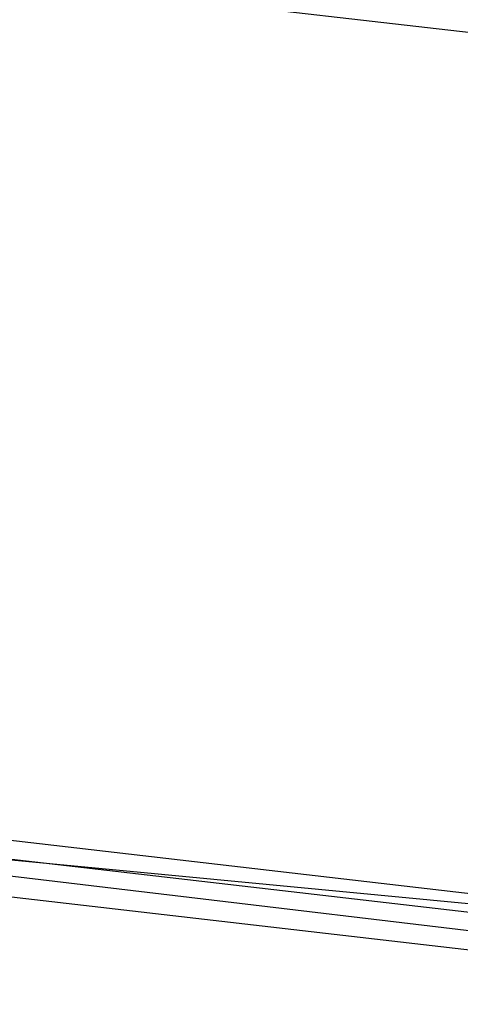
# Model space of a CAD drawing. Header units: feet. Extents: x -79 to 198, y -22 to 181.
# Tile 105 of 256: x 55.559 to 55.871, y 16.314 to 17.01. Entities that reach past the tile are written whole.
import ezdxf

# ---------------------------------------------------------------- set-up
doc = ezdxf.new("R2010")
doc.units = ezdxf.units.FT
doc.layers.add('A-LINEA', color=7, linetype='CONTINUOUS')

msp = doc.modelspace()

# ---------------------------------------------------------------- linework, layer by layer
at = {"layer": 'A-LINEA'}
msp.add_line((55.96, 16.9911), (52.2667, 17.4178), dxfattribs=at)
msp.add_line((55.96, 16.9911), (52.2667, 17.4178), dxfattribs=at)
for points in [[(26.7067, 23.3511), (28.04, 21.6178), (31.0267, 20.8311), (34.0133, 20.0978), (37.0133, 19.4044), (40.0267, 18.7778), (43.0533, 18.2044), (46.0933, 17.6844), (49.1467, 17.2178), (52.2, 16.8044), (55.2533, 16.4444), (58.32, 16.1511), (60.4, 16.0178), (62.48, 15.9511), (64.5467, 15.9244), (66.6267, 15.9511), (68.7067, 16.0178), (70.7867, 16.1511), (72.8533, 16.3244), (74.92, 16.5511), (76.9867, 16.8178), (79.04, 17.1511), (81.08, 17.5244), (83.12, 17.9378)], [(26.7067, 23.3511), (28.04, 21.6178), (31.0267, 20.8311), (34.0133, 20.0978), (37.0133, 19.4044), (40.0267, 18.7778), (43.0533, 18.2044), (46.0933, 17.6844), (49.1467, 17.2178), (52.2, 16.8044), (55.2533, 16.4444), (58.32, 16.1511), (60.4, 16.0178), (62.48, 15.9511), (64.5467, 15.9244), (66.6267, 15.9511), (68.7067, 16.0178), (70.7867, 16.1511), (72.8533, 16.3244), (74.92, 16.5511), (76.9867, 16.8178), (79.04, 17.1511), (81.08, 17.5244), (83.12, 17.9378)], [(56, 16.3644), (52.08, 16.8178), (52.08, 16.8311), (52.0933, 16.8311), (56, 16.3778), (56, 16.3644)], [(56, 16.3644), (52.08, 16.8178), (52.08, 16.8311), (52.0933, 16.8311), (56, 16.3778), (56, 16.3644)], [(56, 16.3378), (52.08, 16.7911), (52.08, 16.8044), (52.08, 16.8178), (56, 16.3511), (56, 16.3378)], [(56, 16.3378), (52.08, 16.7911), (52.08, 16.8044), (52.08, 16.8178), (56, 16.3511), (56, 16.3378)]]:
    msp.add_lwpolyline(points, dxfattribs=at)

doc.saveas('drawing.dxf')
